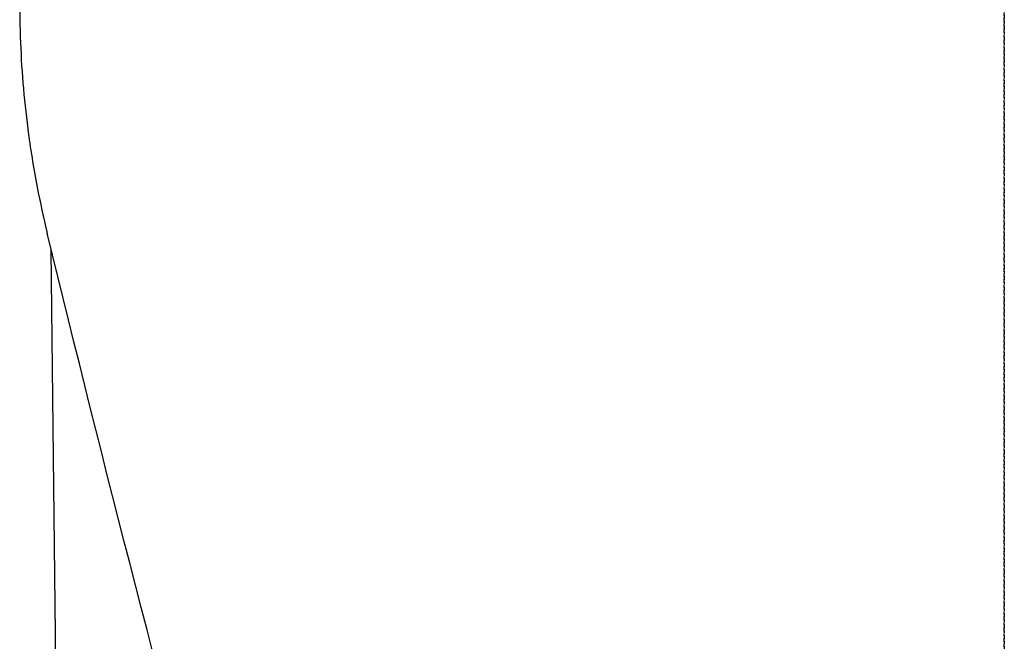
# Model space of a CAD drawing. Header units: millimetres. Extents: x 0 to 4378, y 0 to 2376.
# Tile 145 of 256: x 736 to 777, y 1561 to 1587. Entities that reach past the tile are written whole.
import ezdxf

# ---------------------------------------------------------------- set-up
doc = ezdxf.new("R2010")
doc.units = ezdxf.units.MM
doc.header["$LTSCALE"] = 0.2
doc.linetypes.add('CENTER2', pattern=[1.125, 0.75, -0.125, 0.125, -0.125])
doc.layers.add('02_Center Line', color=1, linetype='CENTER2')

# ---------------------------------------------------------------- blocks, each defined once
blk = doc.blocks.new('A$C2009cf2c')
blk.add_line((-39.006, 937.7), (-39.423, 975.06))
blk.add_open_spline([(0.001, 1027.472), (-1.326, 1027.472), (-2.654, 1027.408), (-5.285, 1027.155), (-6.586, 1026.965), (-10.43, 1026.22), (-12.886, 1025.491), (-15.869, 1024.308), (-16.518, 1024.03), (-17.882, 1023.405), (-18.593, 1023.054), (-21.136, 1021.705), (-22.859, 1020.609), (-24.878, 1019.112), (-25.292, 1018.792), (-26.628, 1017.718), (-27.511, 1016.942), (-29.245, 1015.281), (-30.089, 1014.393), (-31.29, 1013.012), (-31.686, 1012.534), (-32.465, 1011.551), (-32.847, 1011.044), (-33.595, 1010.002), (-33.96, 1009.466), (-35.055, 1007.773), (-35.73, 1006.598), (-36.656, 1004.788), (-36.956, 1004.163), (-37.531, 1002.877), (-37.806, 1002.217), (-38.327, 1000.863), (-38.572, 1000.168), (-38.912, 999.115), (-39.021, 998.758), (-39.344, 997.655), (-39.539, 996.906), (-40.087, 994.525), (-40.357, 992.884), (-40.566, 990.835), (-40.6, 990.433), (-40.668, 989.494), (-40.695, 988.957), (-40.722, 988.065), (-40.728, 987.738), (-40.73, 987.304), (-40.731, 987.241), (-40.731, 987.103), (-40.731, 987.031), (-40.731, 986.706), (-40.73, 986.511), (-40.73, 986.158), (-40.73, 986.062), (-40.731, 985.776), (-40.731, 985.63), (-40.731, 985.32), (-40.731, 985.168), (-40.73, 984.915), (-40.729, 984.815), (-40.727, 984.625), (-40.725, 984.543), (-40.722, 984.346), (-40.719, 984.24), (-40.714, 984.042), (-40.711, 983.952), (-40.665, 982.595), (-40.562, 981.331), (-40.293, 979.264), (-40.163, 978.459), (-39.886, 977.02), (-39.747, 976.385), (-39.592, 975.751)], degree=3, knots=[-21.001083, -21.001083, -21.001083, -21.001083, -20.328863, -20.328863, -19.655828, -19.655828, -18.308332, -18.308332, -17.924512, -17.924512, -17.485993, -17.485993, -16.316696, -16.316696, -16.006668, -16.006668, -15.296307, -15.296307, -14.534305, -14.534305, -14.139555, -14.139555, -13.730091, -13.730091, -13.30546, -13.30546, -12.401825, -12.401825, -11.929878, -11.929878, -11.437802, -11.437802, -10.9252, -10.9252, -10.663362, -10.663362, -10.117833, -10.117833, -8.934625, -8.934625, -8.645977, -8.645977, -8.260408, -8.260408, -8.006475, -8.006475, -7.961161, -7.961161, -7.91407, -7.91407, -7.778509, -7.778509, -7.724161, -7.724161, -7.666804, -7.666804, -7.602838, -7.602838, -7.565627, -7.565627, -7.532521, -7.532521, -7.488032, -7.488032, -7.450837, -7.450837, -6.924212, -6.924212, -6.587553, -6.587553, -6.320409, -6.320409, -6.320409, -6.320409])
blk.add_open_spline([(-31.947, 946.268), (-34.732, 956.265), (-37.272, 966.25), (-39.592, 975.751)], degree=3)
at = {"layer": '02_Center Line'}
blk.add_line((0, -10), (0, 1148.476), dxfattribs=at)

msp = doc.modelspace()

# ---------------------------------------------------------------- linework, layer by layer
at = {"layer": '02_Center Line'}
msp.add_line((777.215, 1751.731), (777.215, 566.539), dxfattribs=at)

# ---------------------------------------------------------------- block references
msp.add_blockref('A$C2009cf2c', (777.219, 602.257))

doc.saveas('drawing.dxf')
